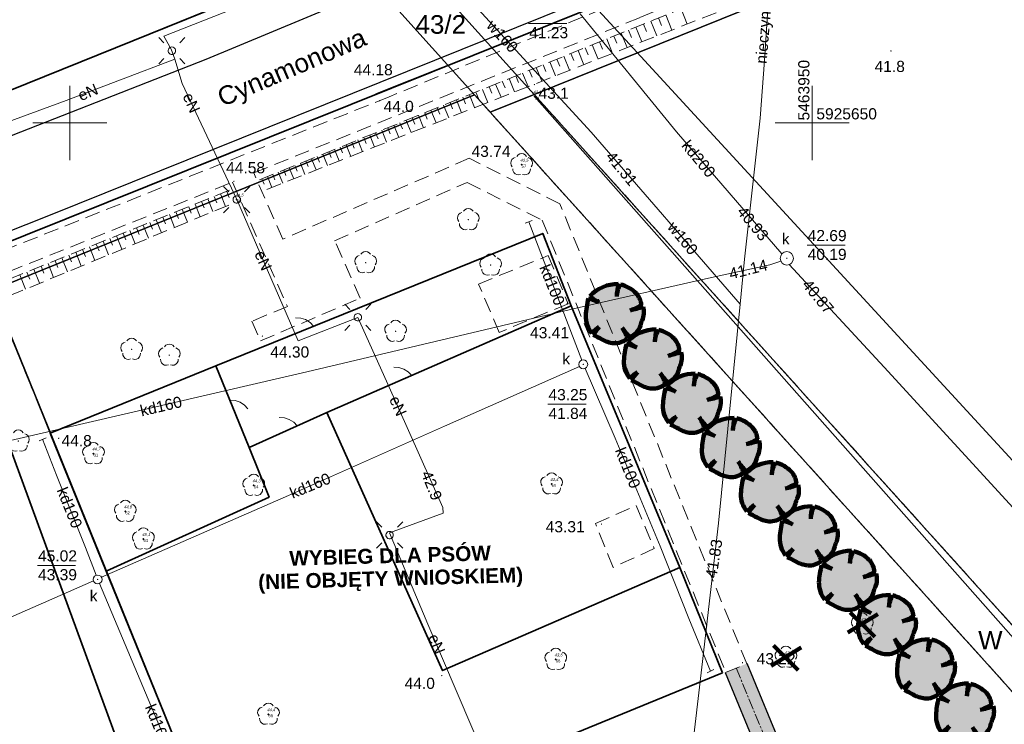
# Model space of a CAD drawing. Header units: metres. Extents: x 0 to 5465380, y 0 to 5925815.
# Tile 118 of 141: x 5463897 to 5463963, y 5925610 to 5925657. Entities that reach past the tile are written whole.
import ezdxf
from ezdxf.enums import TextEntityAlignment as Align

# ---------------------------------------------------------------- set-up
doc = ezdxf.new("R2010")
doc.units = ezdxf.units.M
for name, pattern in [('CENTER2', [1.125, 0.75, -0.125, 0.125, -0.125]), ('PRZER1-1', [2, 1, -1]), ('PRZER2-1', [3, 2, -1]), ('PRZER3-1', [4, 3, -1])]:
    doc.linetypes.add(name, pattern=pattern)
for name, color, linetype, lineweight in [('! DB - Nawierzchnia zjazdów', 6, 'Continuous', 30), ('$DR - obrzeże 8x30', 34, 'Continuous', 30), ('$DR - osie ścieżek', 7, 'CENTER2', 15), ('$DR - wyp. chodnik', 44, 'Continuous', 5), ('$DR - zał. arch.', 7, 'Continuous', 13), ('$DR - zał. droga', 7, 'Continuous', 13), ('$DR - zał. mapa', 250, 'Continuous', 0), ('____rosliny_Nr_Pióra__161', 62, 'Continuous', 0), ('____rosliny_Nr_Pióra__165', 62, 'Continuous', 200), ('_Architektura_Tabelki_Nr_Pióra__204', 150, 'Continuous', 100), ('CC_Drzewa_Nr_Pióra__184', 20, 'Continuous', 100)]:
    doc.layers.add(name, color=color, linetype=linetype, lineweight=lineweight)
for name, color, linetype in [('____rosliny', 7, 'Continuous'), ('Punkty', 7, 'Continuous'), ('Rzedne', 7, 'Continuous'), ('Teksty', 7, 'Continuous')]:
    doc.layers.add(name, color=color, linetype=linetype)
for name, color, linetype, lineweight, true_color in [('CC_Beton', 7, 'PRZER2-1', 18, 0x0a0909), ('CC_Chodnik', 7, 'PRZER2-1', 18, 0x0a0909), ('CC_Drzewa', 7, 'Continuous', 18, 0x008000), ('CC_Energetyka', 1, 'Continuous', 18, 0xff0000), ('CC_Inne', 7, 'Continuous', 18, 0x0a0909), ('CC_Kanalizacja', 7, 'Continuous', 18, 0x803300), ('CC_Krawężnik', 7, 'Continuous', 25, 0x0a0909), ('CC_Ogrodzenie', 7, 'FENCELINE12', 35, 0x0a0909), ('CC_Punkt wysokościowy', 7, 'Continuous', 18, 0x0a0909), ('CC_Siatka krzyży', 7, 'Continuous', 18, 0x0a0909), ('CC_Skarpa', 7, 'PRZER2-1', 18, 0x0a0909), ('CC_Woda', 5, 'Continuous', 18, 0x0000ff), ('EGBD03', 7, 'Continuous', 18, 0x008000), ('EGBD03_O', 7, 'Continuous', 18, 0x008000), ('EGBK02', 7, 'PRZER3-1', 18, 0x008000), ('EGBP04', 7, 'Continuous', 18, 0x008000), ('EGBU01', 7, 'PRZER1-1', 18, 0x008000), ('EGBU01_O', 7, 'PRZER1-1', 18, 0x008000), ('GELULI_O', 7, 'PRZER3-1', 18, 0x0a0909)]:
    doc.layers.add(name, color=color, linetype=linetype, lineweight=lineweight, true_color=true_color)
doc.styles.add('Arial', font='arial.ttf')
doc.styles.add('GENERATED_STYLE_1', font='arialbd.ttf')
doc.styles.add('GEO-INFO', font='arial.ttf')
doc.styles.get("Standard").update_dxf_attribs({"font": 'arial.ttf'})
doc.linetypes.add('FENCELINE12', pattern='A,15,-0.1,[133,ltypeshp.shx,S=0.35,R=0,X=-0.35,Y=0],-0.1,1', length=16.2)

# ---------------------------------------------------------------- blocks, each defined once
blk = doc.blocks.new('EPPGN')
blk.add_hatch(color=0).paths.add_polyline_path([(0, -0.09), (0.027812, -0.085595), (0.052901, -0.072812), (0.072812, -0.052901), (0.085595, -0.027812), (0.09, 0), (0.085595, 0.027812), (0.072812, 0.052901), (0.052901, 0.072812), (0.027812, 0.085595), (0, 0.09), (-0.027812, 0.085595), (-0.052901, 0.072812), (-0.072812, 0.052901), (-0.085595, 0.027812), (-0.09, 0), (-0.085595, -0.027812), (-0.072812, -0.052901), (-0.052901, -0.072812), (-0.027812, -0.085595)])
blk = doc.blocks.new('SPDLP')
blk.add_hatch(color=0).paths.add_polyline_path([(-0.09, 0), (-0.085595, -0.027812), (-0.072812, -0.052901), (-0.052901, -0.072812), (-0.027812, -0.085595), (0, -0.09), (0.027812, -0.085595), (0.052901, -0.072812), (0.072812, -0.052901), (0.085595, -0.027812), (0.09, 0), (0.085595, 0.027812), (0.072812, 0.052901), (0.052901, 0.072812), (0.027812, 0.085595), (0, 0.09), (-0.027812, 0.085595), (-0.052901, 0.072812), (-0.072812, 0.052901), (-0.085595, 0.027812)])
at = {"color": 0}
for points in [[(-0.268652, 1.271938), (-0.048001, 1.40916), (0.20623, 1.462858), (0.463525, 1.426585), (0.693003, 1.304695), (0.867117, 1.11182), (0.964971, 0.871109)], [(-1.292703, 0.137547), (-1.355024, 0.389802), (-1.327532, 0.648184), (-1.213525, 0.881678), (-1.026689, 1.062258), (-0.78945, 1.168249), (-0.530282, 1.186929)], [(1.126667, 0.648554), (1.325358, 0.481106), (1.454989, 0.255912), (1.5, 0), (1.454989, -0.255912), (1.325358, -0.481106), (1.126667, -0.648554)], [(-0.530282, -1.186929), (-0.78945, -1.168249), (-1.026689, -1.062258), (-1.213525, -0.881678), (-1.327532, -0.648184), (-1.355024, -0.389802), (-1.292703, -0.137547)], [(0.964971, -0.871109), (0.867117, -1.11182), (0.693003, -1.304695), (0.463525, -1.426585), (0.20623, -1.462858), (-0.048001, -1.40916), (-0.268652, -1.271938)]]:
    blk.add_lwpolyline(points, dxfattribs=at)
blk = doc.blocks.new('SUSM01_01')
at = {"color": 0}
for points in [[(-0.353553, 0.353553), (-0.212132, 0.212132)], [(0.353553, 0.353553), (0.212132, 0.212132)], [(-0.353553, -0.353553), (-0.212132, -0.212132)], [(0.353553, -0.353553), (0.212132, -0.212132)]]:
    blk.add_lwpolyline(points, dxfattribs=at)
blk.add_lwpolyline([(0.1, 0), (0.093969, -0.034202), (0.076604, -0.064279), (0.05, -0.086603), (0.025882, -0.096593), (0, -0.1), (-0.025882, -0.096593), (-0.05, -0.086603), (-0.073305, -0.068017), (-0.090097, -0.043388), (-0.098883, -0.014904), (-0.098883, 0.014904), (-0.090097, 0.043388), (-0.073305, 0.068017), (-0.05, 0.086603), (-0.022252, 0.097493), (0.007473, 0.09972), (0.036534, 0.093087), (0.062349, 0.078183), (0.082624, 0.056332), (0.095557, 0.029476)], close=True, dxfattribs=at)
blk = doc.blocks.new('GK.6640.1913.2022 szara')
at = {"layer": 'CC_Kanalizacja'}
for points in [[(5463948.25, 5925640.889), (5463948.252, 5925640.878), (5463948.256, 5925640.867), (5463948.263, 5925640.857), (5463948.273, 5925640.85), (5463948.284, 5925640.846), (5463948.295, 5925640.844), (5463948.307, 5925640.846), (5463948.318, 5925640.85), (5463948.327, 5925640.857), (5463948.334, 5925640.867), (5463948.339, 5925640.878), (5463948.34, 5925640.889), (5463948.339, 5925640.901), (5463948.334, 5925640.912), (5463948.327, 5925640.921), (5463948.318, 5925640.928), (5463948.307, 5925640.933), (5463948.295, 5925640.934), (5463948.284, 5925640.933), (5463948.273, 5925640.928), (5463948.263, 5925640.921), (5463948.256, 5925640.912), (5463948.252, 5925640.901)], [(5463934.536, 5925633.753), (5463934.537, 5925633.742), (5463934.542, 5925633.731), (5463934.549, 5925633.722), (5463934.558, 5925633.714), (5463934.569, 5925633.71), (5463934.581, 5925633.708), (5463934.592, 5925633.71), (5463934.603, 5925633.714), (5463934.612, 5925633.722), (5463934.62, 5925633.731), (5463934.624, 5925633.742), (5463934.626, 5925633.753), (5463934.624, 5925633.765), (5463934.62, 5925633.776), (5463934.612, 5925633.785), (5463934.603, 5925633.792), (5463934.592, 5925633.797), (5463934.581, 5925633.798), (5463934.569, 5925633.797), (5463934.558, 5925633.792), (5463934.549, 5925633.785), (5463934.542, 5925633.776), (5463934.537, 5925633.765)], [(5463901.827, 5925619.279), (5463901.829, 5925619.267), (5463901.833, 5925619.256), (5463901.84, 5925619.247), (5463901.85, 5925619.24), (5463901.861, 5925619.235), (5463901.872, 5925619.234), (5463901.884, 5925619.235), (5463901.895, 5925619.24), (5463901.904, 5925619.247), (5463901.911, 5925619.256), (5463901.916, 5925619.267), (5463901.917, 5925619.279), (5463901.916, 5925619.291), (5463901.911, 5925619.301), (5463901.904, 5925619.311), (5463901.895, 5925619.318), (5463901.884, 5925619.322), (5463901.872, 5925619.324), (5463901.861, 5925619.322), (5463901.85, 5925619.318), (5463901.84, 5925619.311), (5463901.833, 5925619.301), (5463901.829, 5925619.291)]]:
    blk.add_hatch(color=252, dxfattribs=at).paths.add_polyline_path(points)
at = {"layer": 'CC_Punkt wysokościowy'}
for points in [[(5463955.353, 5925654.845, 1), (5463955.263, 5925654.845, 1)], [(5463920.477, 5925652.566, 1), (5463920.387, 5925652.566, 1)], [(5463931.343, 5925652.586, 1), (5463931.253, 5925652.586, 1)], [(5463920.908, 5925651.498, 1), (5463920.818, 5925651.498, 1)], [(5463911.095, 5925646.07, 1), (5463911.005, 5925646.07, 1)], [(5463933.542, 5925637.858, 1), (5463933.452, 5925637.858, 1)], [(5463913.021, 5925635.656, 1), (5463912.931, 5925635.656, 1)], [(5463899.298, 5925628.779, 1), (5463899.208, 5925628.779, 1)], [(5463935.854, 5925623.008, 1), (5463935.764, 5925623.008, 1)], [(5463945.353, 5925613.679, 1), (5463945.263, 5925613.679, 1)], [(5463925.1, 5925612.811, 1), (5463925.01, 5925612.811, 1)]]:
    blk.add_hatch(color=252, dxfattribs=at).paths.add_polyline_path(points)
at = {"color": 252}
for p, q in [((5463915.205, 5925636.883), (5463915.553, 5925636.87)), ((5463915.553, 5925636.87), (5463915.886, 5925636.768)), ((5463915.886, 5925636.768), (5463916.181, 5925636.583)), ((5463916.181, 5925636.583), (5463916.418, 5925636.328)), ((5463921.814, 5925633.557), (5463922.162, 5925633.544)), ((5463922.162, 5925633.544), (5463922.495, 5925633.442)), ((5463922.495, 5925633.442), (5463922.79, 5925633.257)), ((5463922.79, 5925633.257), (5463923.027, 5925633.002)), ((5463910.787, 5925631.335), (5463911.134, 5925631.317)), ((5463911.134, 5925631.317), (5463911.466, 5925631.209)), ((5463911.466, 5925631.209), (5463911.758, 5925631.019)), ((5463911.758, 5925631.019), (5463911.991, 5925630.761)), ((5463914.103, 5925630.168), (5463914.451, 5925630.156)), ((5463914.451, 5925630.156), (5463914.784, 5925630.053)), ((5463914.784, 5925630.053), (5463915.079, 5925629.868)), ((5463915.079, 5925629.868), (5463915.316, 5925629.613))]:
    blk.add_line(p, q, dxfattribs=at)
at = {"color": 252, "lineweight": 35, "ltscale": 0.5}
blk.add_lwpolyline([(5463970.62, 5925449.332), (5463986.447, 5925481.891), (5463977.039, 5925579.473), (5463993.73, 5925594.437), (5463935.36, 5925657.844), (5463891.514, 5925640.248), (5463906.739, 5925598.778), (5463828.146, 5925565.769), (5463841.424, 5925534), (5463710.761, 5925479.846), (5463724.491, 5925454.847), (5463844.923, 5925511.51), (5463892.245, 5925407.652)], close=True, dxfattribs=at)
at = {"color": 252, "linetype": 'Continuous', "lineweight": 13, "flags": 128}
for points in [[(5463900, 5925647.5), (5463900, 5925652.5)], [(5463900, 5925647.5), (5463900, 5925652.5)], [(5463950, 5925647.5), (5463950, 5925652.5)], [(5463950, 5925647.5), (5463950, 5925652.5)], [(5463897.5, 5925650), (5463902.5, 5925650)], [(5463897.5, 5925650), (5463902.5, 5925650)], [(5463947.5, 5925650), (5463952.5, 5925650)], [(5463947.5, 5925650), (5463952.5, 5925650)]]:
    blk.add_lwpolyline(points, dxfattribs=at)
at = {"layer": 'CC_Beton', "color": 252, "ltscale": 0.5}
for points in [[(5463927.529, 5925639.158), (5463932.217, 5925641.075), (5463933.563, 5925637.839), (5463928.925, 5925635.908), (5463927.529, 5925639.158)], [(5463935.401, 5925623.054), (5463938.139, 5925624.248), (5463939.365, 5925621.364), (5463936.591, 5925620.093), (5463935.401, 5925623.054)]]:
    blk.add_lwpolyline(points, dxfattribs=at)
at = {"layer": 'CC_Chodnik', "color": 252, "ltscale": 0.5}
for points in [[(5463955.323, 5925665.688), (5463921.505, 5925651.757), (5463873.067, 5925632.463)], [(5463912.259, 5925636.656), (5463912.843, 5925635.336), (5463919.559, 5925638.208), (5463917.838, 5925642.071), (5463926.763, 5925646.003), (5463931.819, 5925643.461), (5463944.174, 5925613.027), (5463945.6, 5925613.597), (5463933.01, 5925644.554), (5463926.904, 5925647.623), (5463914.35, 5925642.182), (5463912.391, 5925646.639), (5463938.399, 5925657.089), (5463956.381, 5925664.539)], [(5463873.575, 5925631.081), (5463910.964, 5925646.015), (5463914.656, 5925637.658), (5463912.259, 5925636.656)]]:
    blk.add_lwpolyline(points, dxfattribs=at)
at = {"layer": 'CC_Energetyka', "color": 252}
for points in [[(5463870.249, 5925640.139), (5463875.931, 5925642.471), (5463878.306, 5925643.443), (5463884.417, 5925645.764), (5463890.998, 5925648.305), (5463899.761, 5925651.521), (5463907.071, 5925654.291), (5463906.831, 5925654.96), (5463906.342, 5925655.848), (5463914.956, 5925659.262), (5463923.686, 5925662.738), (5463933.869, 5925666.818), (5463935.638, 5925667.48), (5463937.707, 5925668.104), (5463941.917, 5925669.841), (5463948.82, 5925672.753)], [(5463907.071, 5925654.291), (5463907.576, 5925652.663), (5463911.247, 5925644.846), (5463915.383, 5925635.331), (5463919.402, 5925636.906), (5463921.339, 5925632.616), (5463925.123, 5925624.127), (5463925.153, 5925623.74), (5463921.529, 5925622.423), (5463924.108, 5925616.262), (5463928.066, 5925607.027)]]:
    blk.add_lwpolyline(points, dxfattribs=at)
at = {"layer": 'CC_Inne', "color": 252}
blk.add_lwpolyline([(5463920.6, 5925651.969), (5463938.764, 5925659.209), (5463948.283, 5925663.196)], dxfattribs=at)
at = {"layer": 'CC_Kanalizacja', "color": 252}
for points in [[(5463934.386, 5925657.355), (5463940.86, 5925649.394), (5463947.968, 5925641.198)], [(5463930.679, 5925643.252), (5463931.145, 5925643.432)], [(5463934.479, 5925634.035), (5463930.912, 5925643.342)], [(5463947.888, 5925640.698), (5463947.142, 5925640.442), (5463943.011, 5925639.552), (5463934.11, 5925637.529), (5463915.976, 5925633.262), (5463892.585, 5925627.842), (5463876.151, 5925624.063)], [(5463948.454, 5925640.468), (5463954.856, 5925633.558), (5463968.754, 5925618.43), (5463979.36, 5925606.872), (5463988.704, 5925596.591), (5463992.03, 5925592.927)], [(5463902.136, 5925619.423), (5463914.733, 5925624.941), (5463925.239, 5925629.593), (5463934.322, 5925633.602)], [(5463934.703, 5925633.48), (5463936.728, 5925628.778), (5463939.763, 5925621.51), (5463941.691, 5925616.643), (5463943.149, 5925613.11)], [(5463897.938, 5925628.617), (5463898.399, 5925628.811)], [(5463898.169, 5925628.714), (5463899.105, 5925626.303), (5463901.05, 5925621.44), (5463901.773, 5925619.562)], [(5463879.906, 5925609.694), (5463898.227, 5925617.711), (5463901.588, 5925619.183)], [(5463901.996, 5925619.006), (5463910.389, 5925599.074)], [(5463942.921, 5925613.007), (5463943.377, 5925613.212)]]:
    blk.add_lwpolyline(points, dxfattribs=at)
at = {"layer": 'CC_Kanalizacja', "color": 252, "linetype": 'Continuous', "lineweight": 5, "flags": 128}
for points in [[(5463930.897, 5925656.698), (5463933.471, 5925656.698)], [(5463949.653, 5925641.779), (5463952.228, 5925641.779)], [(5463932.195, 5925631.074), (5463934.769, 5925631.074)], [(5463897.816, 5925620.222), (5463900.39, 5925620.222)]]:
    blk.add_lwpolyline(points, dxfattribs=at)
at = {"layer": 'CC_Kanalizacja', "color": 252}
for centre, radius in [((5463948.295, 5925640.889), 0.45), ((5463934.581, 5925633.753), 0.3), ((5463901.872, 5925619.279), 0.3)]:
    blk.add_circle(centre, radius, dxfattribs=at)
at = {"layer": 'CC_Krawężnik', "color": 252}
for points in [[(5463870.651, 5925639.044), (5463893.241, 5925648.067), (5463909.195, 5925654.286), (5463933.869, 5925664.558), (5463950.159, 5925671.298)], [(5463872.687, 5925633.498), (5463898.696, 5925643.819), (5463931.956, 5925657.192), (5463949.189, 5925664.165), (5463954.603, 5925666.471)]]:
    blk.add_lwpolyline(points, dxfattribs=at)
at = {"layer": 'CC_Ogrodzenie', "color": 252, "ltscale": 0.5}
for points in [[(5463912.466, 5925670.207), (5463918.472, 5925661.303), (5463895.964, 5925652.184), (5463891.589, 5925661.829)], [(5463931.305, 5925651.778), (5463984.655, 5925591.493)], [(5463909.835, 5925633.666), (5463931.85, 5925642.569), (5463933.778, 5925637.69)], [(5463941.081, 5925620.082), (5463933.778, 5925637.69), (5463917.319, 5925630.513)], [(5463902.461, 5925619.832), (5463898.681, 5925629.12), (5463909.835, 5925633.666), (5463912.083, 5925628.161)], [(5463943.971, 5925612.993), (5463910.773, 5925599.411), (5463902.461, 5925619.832), (5463913.419, 5925624.823), (5463912.083, 5925628.161), (5463917.319, 5925630.513), (5463925.108, 5925613.151), (5463941.081, 5925620.082), (5463943.971, 5925612.993)]]:
    blk.add_lwpolyline(points, dxfattribs=at)
at = {"layer": 'CC_Skarpa', "color": 252, "ltscale": 0.5}
for p, q in [((5463912.775, 5925646.173), (5463948.712, 5925660.743)), ((5463949.108, 5925659.614), (5463913.089, 5925645.46)), ((5463910.75, 5925645.469), (5463892.684, 5925638.184)), ((5463893.14, 5925637.22), (5463911.116, 5925644.64))]:
    blk.add_line(p, q, dxfattribs=at)
at = {"layer": 'CC_Skarpa', "color": 252, "linetype": 'Continuous'}
for p, q in [((5463941.173, 5925657.686), (5463941.589, 5925656.659)), ((5463939.135, 5925656.86), (5463939.543, 5925655.855)), ((5463939.64, 5925657.065), (5463939.845, 5925656.56)), ((5463940.148, 5925657.271), (5463940.56, 5925656.255)), ((5463937.636, 5925656.252), (5463937.836, 5925655.758)), ((5463938.133, 5925656.454), (5463938.536, 5925655.459)), ((5463938.633, 5925656.656), (5463938.835, 5925656.156)), ((5463935.674, 5925655.457), (5463935.87, 5925654.973)), ((5463936.161, 5925655.654), (5463936.555, 5925654.681)), ((5463936.65, 5925655.852), (5463936.848, 5925655.363)), ((5463937.142, 5925656.052), (5463937.54, 5925655.068)), ((5463934.23, 5925654.871), (5463934.616, 5925653.919)), ((5463934.709, 5925655.065), (5463934.903, 5925654.587)), ((5463935.19, 5925655.261), (5463935.581, 5925654.298)), ((5463932.341, 5925654.105), (5463932.719, 5925653.174)), ((5463932.81, 5925654.295), (5463933, 5925653.827)), ((5463933.281, 5925654.486), (5463933.663, 5925653.544)), ((5463933.754, 5925654.678), (5463933.946, 5925654.205)), ((5463930.951, 5925653.542), (5463931.137, 5925653.083)), ((5463931.412, 5925653.729), (5463931.786, 5925652.807)), ((5463931.875, 5925653.917), (5463932.063, 5925653.453)), ((5463929.132, 5925652.804), (5463929.314, 5925652.356)), ((5463929.583, 5925652.987), (5463929.949, 5925652.085)), ((5463930.036, 5925653.171), (5463930.22, 5925652.717)), ((5463930.492, 5925653.356), (5463930.862, 5925652.444)), ((5463927.351, 5925652.082), (5463927.529, 5925651.643)), ((5463927.793, 5925652.261), (5463928.151, 5925651.378)), ((5463928.237, 5925652.441), (5463928.417, 5925651.998)), ((5463928.683, 5925652.622), (5463929.045, 5925651.73)), ((5463926.041, 5925651.551), (5463926.391, 5925650.687)), ((5463926.475, 5925651.727), (5463926.651, 5925651.293)), ((5463926.912, 5925651.904), (5463927.266, 5925651.031)), ((5463924.326, 5925650.856), (5463924.669, 5925650.01)), ((5463924.752, 5925651.028), (5463924.924, 5925650.603)), ((5463925.179, 5925651.202), (5463925.526, 5925650.347)), ((5463925.609, 5925651.376), (5463925.783, 5925650.946)), ((5463922.649, 5925650.176), (5463922.984, 5925649.348)), ((5463923.065, 5925650.345), (5463923.233, 5925649.928)), ((5463923.483, 5925650.514), (5463923.822, 5925649.677)), ((5463923.904, 5925650.685), (5463924.074, 5925650.264)), ((5463921.006, 5925649.51), (5463921.335, 5925648.7)), ((5463921.414, 5925649.675), (5463921.579, 5925649.268)), ((5463921.823, 5925649.841), (5463922.155, 5925649.022)), ((5463922.235, 5925650.008), (5463922.402, 5925649.596)), ((5463919.399, 5925648.859), (5463919.721, 5925648.066)), ((5463919.798, 5925649.02), (5463919.959, 5925648.622)), ((5463920.199, 5925649.183), (5463920.523, 5925648.381)), ((5463920.601, 5925649.346), (5463920.765, 5925648.943)), ((5463917.827, 5925648.221), (5463918.141, 5925647.445)), ((5463918.217, 5925648.379), (5463918.375, 5925647.989)), ((5463918.609, 5925648.538), (5463918.927, 5925647.754)), ((5463919.003, 5925648.698), (5463919.163, 5925648.304)), ((5463915.908, 5925647.443), (5463916.061, 5925647.065)), ((5463916.287, 5925647.597), (5463916.595, 5925646.838)), ((5463916.669, 5925647.752), (5463916.824, 5925647.37)), ((5463917.053, 5925647.907), (5463917.364, 5925647.14)), ((5463917.439, 5925648.064), (5463917.595, 5925647.678)), ((5463914.409, 5925646.835), (5463914.559, 5925646.466)), ((5463914.781, 5925646.986), (5463915.082, 5925646.243)), ((5463915.154, 5925647.138), (5463915.306, 5925646.764)), ((5463915.53, 5925647.29), (5463915.835, 5925646.539)), ((5463912.943, 5925646.241), (5463913.09, 5925645.879)), ((5463913.307, 5925646.388), (5463913.601, 5925645.661)), ((5463913.672, 5925646.537), (5463913.82, 5925646.171)), ((5463914.04, 5925646.686), (5463914.338, 5925645.951)), ((5463909.299, 5925644.884), (5463909.643, 5925644.032)), ((5463909.725, 5925645.056), (5463909.896, 5925644.632)), ((5463910.149, 5925645.227), (5463910.49, 5925644.382)), ((5463910.572, 5925645.397), (5463910.741, 5925644.976)), ((5463907.578, 5925644.19), (5463907.927, 5925643.324)), ((5463908.011, 5925644.364), (5463908.184, 5925643.933)), ((5463908.442, 5925644.538), (5463908.788, 5925643.679)), ((5463908.871, 5925644.712), (5463909.044, 5925644.284)), ((5463905.828, 5925643.484), (5463906.183, 5925642.604)), ((5463906.268, 5925643.662), (5463906.445, 5925643.223)), ((5463906.706, 5925643.838), (5463907.058, 5925642.965)), ((5463907.143, 5925644.014), (5463907.318, 5925643.58)), ((5463904.496, 5925642.947), (5463904.676, 5925642.502)), ((5463904.942, 5925643.127), (5463905.3, 5925642.239)), ((5463905.386, 5925643.306), (5463905.564, 5925642.864)), ((5463902.696, 5925642.221), (5463902.878, 5925641.768)), ((5463903.149, 5925642.404), (5463903.512, 5925641.501)), ((5463903.6, 5925642.586), (5463903.781, 5925642.136)), ((5463904.049, 5925642.767), (5463904.41, 5925641.872)), ((5463900.865, 5925641.483), (5463901.051, 5925641.023)), ((5463901.326, 5925641.669), (5463901.695, 5925640.751)), ((5463901.784, 5925641.854), (5463901.968, 5925641.397)), ((5463902.241, 5925642.038), (5463902.608, 5925641.128)), ((5463899.472, 5925640.921), (5463899.848, 5925639.989)), ((5463899.939, 5925641.109), (5463900.126, 5925640.645)), ((5463900.403, 5925641.297), (5463900.776, 5925640.372)), ((5463897.589, 5925640.162), (5463897.971, 5925639.214)), ((5463898.063, 5925640.353), (5463898.253, 5925639.881)), ((5463898.534, 5925640.543), (5463898.914, 5925639.603)), ((5463899.004, 5925640.733), (5463899.193, 5925640.265)), ((5463896.635, 5925639.777), (5463897.021, 5925638.822)), ((5463897.113, 5925639.97), (5463897.305, 5925639.494))]:
    blk.add_line(p, q, dxfattribs=at)
at = {"layer": 'CC_Woda', "color": 252}
for points in [[(5463939.823, 5925681.185), (5463942.199, 5925676.496), (5463945.362, 5925670.267), (5463947.524, 5925665.65), (5463946.781, 5925654.208), (5463946.488, 5925650.323), (5463945.454, 5925640.843), (5463945.16, 5925637.812)], [(5463986.372, 5925435.989), (5463985.794, 5925452.41), (5463985.559, 5925454.613), (5463977.836, 5925461.506), (5463965.468, 5925472.383), (5463952.819, 5925483.501), (5463936.218, 5925497.405), (5463930.014, 5925502.668), (5463934.175, 5925539.683), (5463935.653, 5925554.059), (5463935.978, 5925558.022), (5463938.527, 5925578.65), (5463941.216, 5925601.871), (5463942.578, 5925613.381), (5463943.685, 5925623.068), (5463945.16, 5925637.812), (5463935.109, 5925649.383), (5463925.974, 5925659.333), (5463923.395, 5925662.125), (5463930.465, 5925665.085), (5463934.831, 5925666.92), (5463936.587, 5925667.623)]]:
    blk.add_lwpolyline(points, dxfattribs=at)
at = {"layer": 'EGBD03', "color": 52, "linetype": 'Continuous', "lineweight": 30}
for points in [[(5463948.282, 5925673.337), (5463921.653, 5925662.587), (5463931.277, 5925651.914), (5463958.053, 5925662.723)], [(5463958.053, 5925662.723), (5463931.277, 5925651.914), (5463985.255, 5925592.055), (5464005.918, 5925610.727)], [(5463927.256, 5925651.9), (5463918.695, 5925661.394), (5463895.964, 5925652.184), (5463875.082, 5925643.724), (5463869.73, 5925641.554)], [(5463891.589, 5925661.829), (5463895.964, 5925652.184), (5463918.695, 5925661.394)], [(5463873.872, 5925630.272), (5463894.766, 5925638.737), (5463927.256, 5925651.9)], [(5464001.235, 5925574.305), (5463985.255, 5925592.055), (5463931.277, 5925651.914), (5463928.32, 5925650.72), (5463983.032, 5925590.042), (5463999.014, 5925572.313)], [(5463835.255, 5925590.447), (5463843.77, 5925569.527), (5463911.73, 5925597.06), (5463894.766, 5925638.737)]]:
    blk.add_lwpolyline(points, dxfattribs=at)
for points in [[(5463931.277, 5925651.914), (5463921.653, 5925662.587), (5463918.695, 5925661.394), (5463927.256, 5925651.9), (5463928.32, 5925650.72)], [(5463976.53, 5925486.659), (5463970.344, 5925578.524), (5463983.032, 5925590.042), (5463928.32, 5925650.72), (5463927.256, 5925651.9), (5463894.766, 5925638.737), (5463911.73, 5925597.06), (5463843.77, 5925569.527), (5463856.962, 5925537.116), (5463925.884, 5925562.287), (5463928.865, 5925568.698), (5463933.562, 5925570.413), (5463940.422, 5925551.628), (5463935.726, 5925549.913), (5463929.655, 5925553.021), (5463860.732, 5925527.855), (5463901.732, 5925427.127), (5463960.738, 5925457.702)]]:
    blk.add_lwpolyline(points, close=True, dxfattribs=at)
at = {"layer": 'EGBK02', "color": 252, "linetype": 'PRZER3-1', "lineweight": 18, "ltscale": 0.5}
for points in [[(5463958.053, 5925662.723), (5463931.277, 5925651.914), (5463985.255, 5925592.055), (5464001.235, 5925574.305)], [(5463931.277, 5925651.914), (5463928.32, 5925650.72), (5463983.032, 5925590.042), (5463999.014, 5925572.313)], [(5464001.235, 5925574.305), (5463985.255, 5925592.055), (5463931.277, 5925651.914)], [(5463949.58, 5925451.92), (5463952.34, 5925458.74), (5463950.99, 5925465.56), (5463950.95, 5925472.07), (5463947.1, 5925482.79), (5463946.13, 5925487.11), (5463937.87, 5925497.24), (5463908.85, 5925504.3), (5463899.34, 5925515.62), (5463860.732, 5925527.855), (5463856.962, 5925537.116), (5463843.77, 5925569.527), (5463911.73, 5925597.06), (5463894.766, 5925638.737), (5463873.872, 5925630.272)]]:
    blk.add_lwpolyline(points, dxfattribs=at)
blk.add_lwpolyline([(5463856.962, 5925537.116), (5463860.732, 5925527.855), (5463899.34, 5925515.62), (5463908.85, 5925504.3), (5463937.87, 5925497.24), (5463946.13, 5925487.11), (5463947.1, 5925482.79), (5463950.95, 5925472.07), (5463950.99, 5925465.56), (5463952.34, 5925458.74), (5463949.58, 5925451.92), (5463960.738, 5925457.702), (5463976.53, 5925486.659), (5463970.344, 5925578.524), (5463983.032, 5925590.042), (5463928.32, 5925650.72), (5463927.256, 5925651.9), (5463894.766, 5925638.737), (5463911.73, 5925597.06), (5463843.77, 5925569.527)], close=True, dxfattribs=at)
at = {"layer": 'EGBU01', "color": 252, "linetype": 'PRZER1-1', "ltscale": 0.5}
for points in [[(5463872.416, 5925654.135), (5463875.082, 5925643.724), (5463895.964, 5925652.184), (5463918.695, 5925661.394), (5463911.203, 5925669.7)], [(5463873.872, 5925630.272), (5463894.766, 5925638.737), (5463927.256, 5925651.9), (5463928.32, 5925650.72), (5463931.277, 5925651.914), (5463958.053, 5925662.723)], [(5463958.053, 5925662.723), (5463931.277, 5925651.914), (5463985.255, 5925592.055), (5464001.235, 5925574.305)], [(5463918.695, 5925661.394), (5463895.964, 5925652.184), (5463875.082, 5925643.724), (5463869.73, 5925641.554)], [(5463931.277, 5925651.914), (5463928.32, 5925650.72), (5463983.032, 5925590.042), (5463999.014, 5925572.313)], [(5464001.235, 5925574.305), (5463985.255, 5925592.055), (5463931.277, 5925651.914)], [(5463860.732, 5925527.855), (5463856.962, 5925537.116), (5463843.77, 5925569.527), (5463911.73, 5925597.06), (5463894.766, 5925638.737), (5463873.872, 5925630.272)]]:
    blk.add_lwpolyline(points, dxfattribs=at)
blk.add_lwpolyline([(5463856.962, 5925537.116), (5463860.732, 5925527.855), (5463899.34, 5925515.62), (5463908.85, 5925504.3), (5463937.87, 5925497.24), (5463946.13, 5925487.11), (5463947.1, 5925482.79), (5463950.95, 5925472.07), (5463950.99, 5925465.56), (5463952.34, 5925458.74), (5463949.58, 5925451.92), (5463960.738, 5925457.702), (5463976.53, 5925486.659), (5463970.344, 5925578.524), (5463983.032, 5925590.042), (5463928.32, 5925650.72), (5463927.256, 5925651.9), (5463894.766, 5925638.737), (5463911.73, 5925597.06), (5463843.77, 5925569.527)], close=True, dxfattribs=at)
at = {"layer": 'Punkty', "color": 252, "lineweight": 35}
for p in [(5463931.305, 5925651.778), (5463930.432, 5925647.187), (5463911.247, 5925644.846), (5463901.597, 5925627.745), (5463912.392, 5925625.614), (5463932.45, 5925625.713), (5463903.737, 5925623.868), (5463904.96, 5925622.002), (5463953.379, 5925616.282), (5463932.734, 5925613.9), (5463948.231, 5925614.049), (5463913.382, 5925610.212)]:
    blk.add_point(p, dxfattribs=at)
at = {"layer": 'CC_Drzewa', "color": 252, "lineweight": 18, "xscale": 0.5, "yscale": 0.5, "rotation": 90}
for p in [(5463930.432, 5925647.187), (5463926.839, 5925643.495), (5463919.933, 5925640.598), (5463928.343, 5925640.434), (5463921.941, 5925635.982), (5463904.165, 5925634.766), (5463906.707, 5925634.374), (5463896.535, 5925628.592), (5463901.597, 5925627.745), (5463912.392, 5925625.614), (5463932.45, 5925625.713), (5463903.737, 5925623.868), (5463904.96, 5925622.002), (5463953.379, 5925616.282), (5463932.734, 5925613.9), (5463948.231, 5925614.049), (5463913.382, 5925610.212)]:
    blk.add_blockref('SPDLP', p, dxfattribs=at)
at = {"layer": 'CC_Energetyka', "color": 252, "lineweight": 18, "xscale": 2.5, "yscale": 2.5, "rotation": 90}
for p in [(5463906.875, 5925654.865), (5463911.247, 5925644.846), (5463919.4, 5925636.924), (5463921.54, 5925622.268)]:
    blk.add_blockref('SUSM01_01', p, dxfattribs=at)
at = {"layer": 'EGBP04', "color": 252, "lineweight": 18, "xscale": 0.5, "yscale": 0.5}
for p in [(5463927.256, 5925651.9), (5463931.277, 5925651.914), (5463928.32, 5925650.72)]:
    blk.add_blockref('EPPGN', p, dxfattribs=at)
at = {"layer": 'CC_Energetyka', "color": 252, "lineweight": 0, "style": 'Arial'}
for s, rotation, p in [('eN', 23.23327, (5463901.224, 5925652.061)), ('eN', 293.85266, (5463908.191, 5925651.354)), ('eN', 293.85266, (5463913.025, 5925640.743)), ('eN', 293.85266, (5463922.102, 5925630.954)), ('42.9', 292.06274, (5463924.377, 5925625.607)), ('eN', 292.06274, (5463924.705, 5925614.934))]:
    blk.add_text(s, height=0.75, rotation=rotation, dxfattribs=at).set_placement(p, align=Align.MIDDLE)
at = {"layer": 'CC_Kanalizacja', "color": 252, "lineweight": 0, "style": 'Arial'}
for s, p in [('41.23', (5463932.253, 5925656.077)), ('42.69', (5463951.009, 5925642.422)), ('40.19', (5463951.009, 5925641.158)), ('43.25', (5463933.551, 5925631.717)), ('41.84', (5463933.551, 5925630.453)), ('45.02', (5463899.172, 5925620.865)), ('43.39', (5463899.172, 5925619.601))]:
    blk.add_text(s, height=0.75, dxfattribs=at).set_placement(p, align=Align.MIDDLE)
for s, rotation, p in [('kd200', 309.66738, (5463942.366, 5925647.603)), ('40.93', 309.66738, (5463946.012, 5925643.24)), ('41.14', 14.10741, (5463945.691, 5925640.15)), ('kd100', 292.06274, (5463932.507, 5925639.11)), ('40.87', 309.66738, (5463950.399, 5925638.315)), ('kd160', 13.22866, (5463906.14, 5925630.951)), ('kd100', 292.06274, (5463937.601, 5925626.799)), ('kd160', 22.43969, (5463916.182, 5925625.607)), ('kd100', 292.06274, (5463900.002, 5925624.118)), ('kd100', 292.06274, (5463905.952, 5925609.523))]:
    blk.add_text(s, height=0.75, rotation=rotation, dxfattribs=at).set_placement(p, align=Align.MIDDLE)
for p in [(5463948.479, 5925641.828), (5463933.698, 5925633.755), (5463901.869, 5925617.804)]:
    blk.add_text('k', height=0.75, dxfattribs=at).set_placement(p, align=Align.RIGHT)
at = {"layer": 'CC_Punkt wysokościowy', "color": 252, "lineweight": 0, "style": 'Arial'}
for s, p in [('41.8', (5463954.205, 5925653.43)), ('44.18', (5463919.129, 5925653.206)), ('43.1', (5463931.57, 5925651.625)), ('44.0', (5463921.131, 5925650.737)), ('43.74', (5463927.06, 5925647.716)), ('44.58', (5463910.53, 5925646.615)), ('43.41', (5463931.002, 5925635.51)), ('44.30', (5463913.505, 5925634.214)), ('44.8', (5463899.442, 5925628.245)), ('43.31', (5463932.056, 5925622.454)), ('43.22', (5463946.262, 5925613.57)), ('44.0', (5463922.552, 5925611.915))]:
    blk.add_text(s, height=0.75, dxfattribs=at).set_placement(p)
at = {"layer": 'CC_Siatka krzyży', "color": 252, "lineweight": 18, "style": 'Arial'}
for s, rotation, p in [('5463950', 90, (5463949.439, 5925650.167)), ('5925650', 360, (5463950.283, 5925650.616))]:
    blk.add_text(s, height=0.75, rotation=rotation, dxfattribs=at).set_placement(p, align=Align.MIDDLE_LEFT)
at = {"layer": 'CC_Woda', "color": 252, "lineweight": 0, "style": 'Arial'}
for s, rotation, p in [('nieczynny', 85.41507, (5463946.835, 5925656.308)), ('w160', 312.75426, (5463929.138, 5925655.835)), ('41.31', 309.66738, (5463937.174, 5925646.935)), ('w160', 309.66738, (5463941.286, 5925642.244)), ('41.83', 81.0535, (5463943.388, 5925620.687))]:
    blk.add_text(s, height=0.75, rotation=rotation, dxfattribs=at).set_placement(p, align=Align.MIDDLE)
at = {"layer": 'EGBD03_O', "color": 7, "linetype": 'Continuous', "lineweight": 0, "style": 'GEO-INFO'}
blk.add_text('43/2', height=1.25, dxfattribs=at).set_placement((5463924.986, 5925656.654, 10.8), align=Align.MIDDLE)
at = {"layer": 'EGBU01_O', "color": 7, "linetype": 'Continuous', "lineweight": 0, "style": 'GEO-INFO'}
blk.add_text('W', height=1.25, dxfattribs=at).set_placement((5463962.002, 5925615.197, 10.8), align=Align.MIDDLE_CENTER)
at = {"layer": 'GELULI_O', "color": 252, "linetype": 'Continuous', "lineweight": 0, "style": 'GEO-INFO'}
blk.add_text('Cynamonowa', height=1.25, rotation=23.27136, dxfattribs=at).set_placement((5463914.945, 5925653.754), align=Align.MIDDLE_CENTER)
at = {"layer": 'Rzedne', "color": 252, "lineweight": 35, "oblique": 15, "width": 0.8}
for s, p in [('43,1', (5463931.205, 5925651.978, 43.06)), ('43,5', (5463930.332, 5925647.387, 43.489)), ('44,5', (5463911.147, 5925645.046, 44.484)), ('44,7', (5463901.497, 5925627.945, 44.698)), ('44,3', (5463912.292, 5925625.814, 44.292)), ('43,4', (5463932.35, 5925625.913, 43.364)), ('44,8', (5463903.637, 5925624.068, 44.767)), ('45,1', (5463904.86, 5925622.202, 45.098)), ('42,4', (5463953.279, 5925616.482, 42.396)), ('43,5', (5463932.634, 5925614.1, 43.503)), ('42,8', (5463948.131, 5925614.249, 42.775)), ('44,4', (5463913.282, 5925610.412, 44.436))]:
    blk.add_text(s, height=0.2, dxfattribs=at).set_placement(p)
at = {"layer": 'Teksty', "color": 252, "lineweight": 35}
for s, p in [('58', (5463931.305, 5925651.578, 43.06)), ('57', (5463930.432, 5925646.987, 43.489)), ('59', (5463911.247, 5925644.646, 44.484)), ('61', (5463901.597, 5925627.545, 44.698)), ('64', (5463912.392, 5925625.414, 44.292)), ('60', (5463932.45, 5925625.513, 43.364)), ('62', (5463903.737, 5925623.668, 44.767)), ('63', (5463904.96, 5925621.802, 45.098)), ('56', (5463953.379, 5925616.082, 42.396)), ('68', (5463932.734, 5925613.7, 43.503)), ('55', (5463948.231, 5925613.849, 42.775)), ('65', (5463913.382, 5925610.012, 44.436))]:
    blk.add_text(s, height=0.2, dxfattribs=at).set_placement(p)
blk = doc.blocks.new('Symbol drzewa rzut 1 12', base_point=(5464021.331, 5925651.474))
at = {"layer": '____rosliny_Nr_Pióra__161', "linetype": 'Continuous'}
blk.add_hatch(color=256, dxfattribs=at).paths.add_polyline_path([(5464020.428, 5925649.763, 0.102387), (5464021.207, 5925649.479, 0.189926), (5464022.131, 5925649.758, 0.058172), (5464021.806, 5925650.513, 0.060987), (5464022.3, 5925649.878, 0.261493), (5464023.036, 5925650.633, -0.023868), (5464023.157, 5925650.963, 0.176093), (5464023.249, 5925651.883, -0.033475), (5464022.37, 5925651.663, 0.059133), (5464023.13, 5925651.989, 0.165491), (5464022.81, 5925652.801, 0.138163), (5464021.766, 5925653.43, 0.117282), (5464021.493, 5925652.611, -0.017941), (5464021.617, 5925653.461, 0.21157), (5464019.685, 5925652.696, 0.07472), (5464020.285, 5925652.27, 0.066738), (5464019.59, 5925652.534, 0.048896), (5464019.379, 5925651.397, 0.176271), (5464019.743, 5925650.195, -0.009616), (5464020.267, 5925650.619, 0.030984), (5464019.843, 5925650.083, -0.00375)], flags=0)
at = {"layer": '____rosliny_Nr_Pióra__165', "linetype": 'Continuous'}
for centre, radius, start, end in [((5464021.514, 5925650.898), 2.565, 87.7038, 135.48736), ((5464033.401, 5925651.31), 11.978, 169.65365, 173.76508), ((5464023.352, 5925652.446), 1.866, 148.20098, 174.95785), ((5464021.171, 5925651.262), 2.248, 43.1971, 74.66255), ((5464021.777, 5925651.924), 1.355, 2.73075, 40.31778), ((5464025.286, 5925650.887), 5.929, 163.87482, 175.07211), ((5464018.952, 5925649.81), 2.798, 61.54717, 76.8198), ((5464021.403, 5925654.481), 2.478, 226.083, 243.17586), ((5464021.377, 5925655.028), 3.509, 286.44619, 299.98266), ((5464021.167, 5925658.332), 6.776, 280.22462, 287.89364), ((5464021.938, 5925651.55), 1.353, 334.319, 14.26694), ((5464021.213, 5925651.296), 1.837, 176.86144, 216.849), ((5464026.549, 5925649.526), 3.684, 157.04018, 162.50924), ((5464031.043, 5925636.781), 17.539, 127.90827, 130.11211), ((5464024.373, 5925646.933), 5.518, 138.07974, 145.17855), ((5464024.647, 5925652.213), 3.311, 210.89509, 224.85488), ((5464018.734, 5925648.74), 3.546, 16.68068, 29.99765), ((5464021.995, 5925650.912), 1.078, 286.42274, 345.04), ((5463998.76, 5925610.961), 44.442, 60.81982, 61.67915), ((5464021.503, 5925651.503), 2.046, 238.28412, 261.66797), ((5464021.315, 5925650.792), 1.317, 265.2902, 308.30559)]:
    blk.add_arc(centre, radius, start, end, dxfattribs=at)
blk = doc.blocks.new('świetlica_bezrzecze_PB_PZT oczyszczony')
at = {"layer": 'CC_Drzewa_Nr_Pióra__184', "linetype": 'Continuous'}
for p, q in [((5463952.396, 5925615.702), (5463954.417, 5925616.939)), ((5463954.219, 5925615.413), (5463952.567, 5925617.065)), ((5463947.234, 5925613.467), (5463949.256, 5925614.703)), ((5463949.057, 5925613.178), (5463947.405, 5925614.83))]:
    blk.add_line(p, q, dxfattribs=at)
at = {"layer": '____rosliny', "linetype": 'Continuous', "rotation": 1.544128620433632}
for p in [(5463936.704, 5925637.172), (5463939.268, 5925634.12), (5463941.896, 5925631.14), (5463944.524, 5925628.161), (5463947.152, 5925625.182), (5463949.768, 5925622.217), (5463952.408, 5925619.224), (5463955.037, 5925616.245), (5463957.665, 5925613.266), (5463960.293, 5925610.287)]:
    blk.add_blockref('Symbol drzewa rzut 1 12', p, dxfattribs=at)
at = {"layer": '_Architektura_Tabelki_Nr_Pióra__204', "linetype": 'Continuous', "insert": (5463921.596, 5925619.968), "char_height": 1, "attachment_point": 5, "rotation": 1.54413, "line_spacing_factor": 0.918437, "style": 'GENERATED_STYLE_1'}
blk.add_mtext('{WYBIEG DLA PSÓW\\P(NIE OBJĘTY WNIOSKIEM)}', dxfattribs=at)
blk = doc.blocks.new('Rys. 2. Plan sytuacyjny Cynamonowa')
at = {"layer": '! DB - Nawierzchnia zjazdów', "lineweight": 9, "true_color": 0x5994a6}
h = blk.add_hatch(dxfattribs=at)
h.set_pattern_fill('ANSI37', color=135, scale=0.15, angle=26)
h.set_pattern_definition([(71, (0, 0), (-0.45030322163, 0.15505183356), []), (161, (0, 0), (-0.15505183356, -0.45030322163), [])])
edge = h.paths.add_edge_path()
edge.add_line((5463812.143, 5925608.65), (5463827.843, 5925615.171))
edge.add_arc((5463830.144, 5925609.63), 6, 112.55543, 202.11035)
edge.add_line((5463824.586, 5925607.372), (5463896.975, 5925429.191))
edge.add_arc((5463902.534, 5925431.449), 6, 202.11035, 297.3667)
edge.add_line((5463905.292, 5925426.121), (5463890.131, 5925418.273))
edge.add_arc((5463887.373, 5925423.602), 6, 297.3667, 382.11035)
edge.add_line((5463892.931, 5925425.86), (5463820.003, 5925605.367))
edge.add_arc((5463814.444, 5925603.109), 6, 22.11035, 112.55692)

msp = doc.modelspace()

# ---------------------------------------------------------------- hatches: boundary and pattern name
at = {"layer": '$DR - wyp. chodnik'}
h = msp.add_hatch(dxfattribs=at)
h.set_pattern_fill('AR-SAND', color=256, scale=0.01)
h.set_pattern_definition([(37.5, (500, 0), (-0.01600031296, 0.48941323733), [0, -0.38608, 0, -0.4318, 0, -0.41275]), (7.5, (500, 0), (0.44952328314, 0.71682510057), [0, -0.20828, 0, -0.34798, 0, -0.13335]), (327.5, (499.6876, 0), (0.790992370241, 0.001437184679), [0, -0.127, 0, -0.4572, 0, -0.5969]), (317.5, (499.6876, 0), (0.76355645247, 0.22292932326), [0, -0.0635, 0, -0.29972, 0, -0.3429])])
h.paths.add_polyline_path([(5463958.811, 5925573.433, 1.284126), (5463952.971, 5925595.856), (5463945.622, 5925613.63), (5463944.143, 5925613.018), (5463946.37, 5925607.633, 0.194771), (5463934.37, 5925592.77, 0.959366), (5463910.944, 5925588.139, 1.531072), (5463902.406, 5925567.988), (5463893.559, 5925564.306, 0.384254), (5463887.764, 5925552.083), (5463862.231, 5925541.456), (5463863.153, 5925539.241), (5463888.637, 5925549.847), (5463903.669, 5925513.728), (5463903.08, 5925513.225), (5463904.38, 5925511.705), (5463904.595, 5925511.889), (5463910.657, 5925504.009), (5463924.399, 5925502.717), (5463924.162, 5925500.211), (5463926.552, 5925499.986), (5463926.788, 5925502.493), (5463940.548, 5925501.199), (5463939.758, 5925492.8), (5463941.75, 5925492.612), (5463945.889, 5925536.637, 1.642027), (5463958.177, 5925553.955)])
h.paths.add_polyline_path([(5463914.368, 5925570.584, -0.565703), (5463929.546, 5925559.395), (5463926.129, 5925523.186), (5463905.587, 5925514.846), (5463890.146, 5925551.946, -0.414214), (5463894.404, 5925562.275)], flags=16)
h.paths.add_polyline_path([(5463892.202, 5925579.937, -1), (5463912.302, 5925579.937, -1)], flags=16)
h.paths.add_polyline_path([(5463910.621, 5925571.408, 0.241691), (5463914.061, 5925581.767, 0.332), (5463928.141, 5925579.302), (5463928.394, 5925578.805)], flags=16)
h.paths.add_polyline_path([(5463921.709, 5925573.639), (5463929.394, 5925576.838), (5463944.809, 5925546.509), (5463940.735, 5925503.19), (5463926.976, 5925504.484), (5463932.165, 5925559.475, 0.382129)], flags=16)
h.paths.add_polyline_path([(5463912.703, 5925589.968, -1), (5463932.803, 5925589.968, -1)], flags=16)
h.paths.add_polyline_path([(5463929.85, 5925580.354, 0.111618), (5463933.295, 5925584.342, 0.375671), (5463956.374, 5925560.041), (5463956.18, 5925554.068, 0.258572), (5463946.204, 5925548.178)], flags=16)
h.paths.add_polyline_path([(5463947.101, 5925605.865), (5463951.602, 5925594.979, 0.663307), (5463956.814, 5925573.586), (5463956.436, 5925561.944, -0.732242)], flags=16)
h.paths.add_polyline_path([(5463948.674, 5925585.382, -1), (5463968.774, 5925585.382, -1)], flags=16)
h.paths.add_polyline_path([(5463956.118, 5925552.165), (5463955.923, 5925546.165, 8.05786), (5463957.918, 5925545.968), (5463958.115, 5925552.043, -20.041857)], flags=16)
h.paths.add_polyline_path([(5463926.126, 5925521.027), (5463924.587, 5925504.708), (5463911.711, 5925505.919), (5463906.286, 5925512.971)], flags=16)

# ---------------------------------------------------------------- linework, layer by layer
at = {"layer": '$DR - obrzeże 8x30', "flags": 128}
for points in [[(5463920.599, 5925436.903), (5463921.147, 5925442.718), (5463937.867, 5925451.322), (5463945.889, 5925536.637, 1.642027), (5463958.177, 5925553.955), (5463958.811, 5925573.433, 1.284126), (5463952.971, 5925595.856), (5463945.622, 5925613.63)], [(5463944.143, 5925613.018), (5463946.37, 5925607.633, 0.194771), (5463934.37, 5925592.77, 0.959366), (5463910.944, 5925588.139, 1.531072), (5463902.406, 5925567.988), (5463893.559, 5925564.306, 0.384254), (5463887.764, 5925552.083), (5463852.927, 5925537.584)]]:
    msp.add_lwpolyline(points, format="xyb", dxfattribs=at)
at = {"layer": '$DR - osie ścieżek', "flags": 128}
msp.add_lwpolyline([(5463944.883, 5925613.324), (5463952.645, 5925594.55)], dxfattribs=at)

# ---------------------------------------------------------------- block references
at = {"layer": '$DR - zał. arch.'}
msp.add_blockref('świetlica_bezrzecze_PB_PZT oczyszczony', (0, 0), dxfattribs=at)
at = {"layer": '$DR - zał. droga'}
msp.add_blockref('Rys. 2. Plan sytuacyjny Cynamonowa', (0, 0), dxfattribs=at)
at = {"layer": '$DR - zał. mapa'}
msp.add_blockref('GK.6640.1913.2022 szara', (0, 0), dxfattribs=at)

doc.saveas('drawing.dxf')
